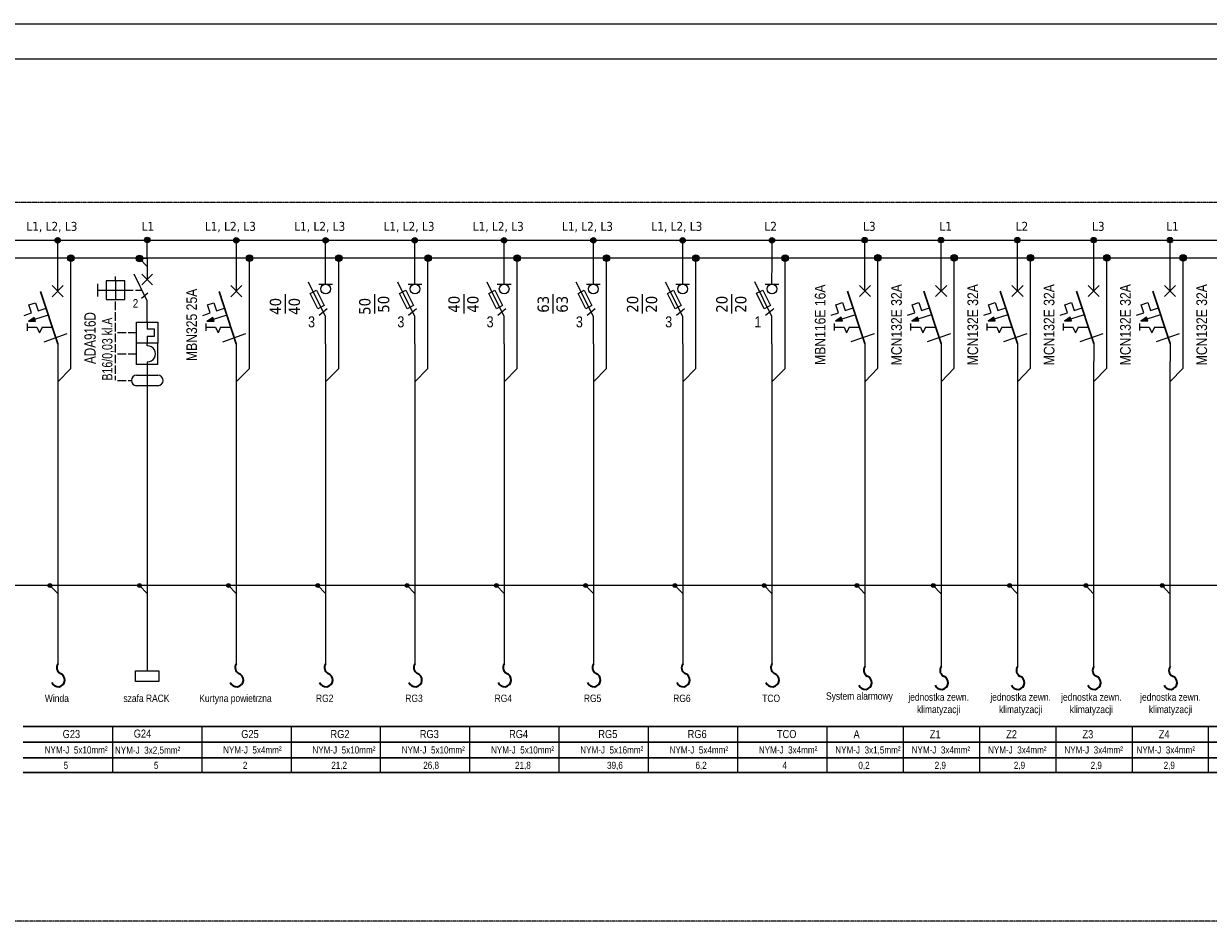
# Model space of a CAD drawing. Header units: millimetres. Extents: x 304 to 148940, y -18 to 215742.
# Tile 31 of 33: x 111460 to 128209, y 203013 to 215695. Entities that reach past the tile are written whole.
import ezdxf
from ezdxf.enums import TextEntityAlignment as Align

# ---------------------------------------------------------------- set-up
doc = ezdxf.new("R2010")
doc.units = ezdxf.units.MM
doc.linetypes.add('1', pattern=[8, 4, -4])
for name, color, linetype in [('# elektryka', 102, 'Continuous'), ('2DE_TXTART', 41, 'Continuous'), ('2DE_TXTCAR', 41, 'Continuous'), ('2DE_TXTFUN', 41, 'Continuous'), ('2DE_TXTLNK', 171, 'Continuous'), ('2DE_TXTMAN', 41, 'Continuous'), ('2DE_TXTNUM', 11, 'Continuous'), ('2DE_TXTORD', 41, 'Continuous'), ('2DE_TXTOTH', 41, 'Continuous'), ('2DE_TXTPFN', 151, 'Continuous'), ('2DE_TXTPIN', 131, 'Continuous'), ('LINIE-ELEKTR.', 1, 'Continuous')]:
    doc.layers.add(name, color=color, linetype=linetype)
for name, color, linetype, lineweight in [('2DE_OBJ_Hager', 7, 'Continuous', 18), ('2DE_TXTFUS', 7, 'Continuous', 9), ('CP_LINENORM', 251, 'Continuous', 25), ('\xa0♦EL - Gniazda', 255, 'Continuous', 35)]:
    doc.layers.add(name, color=color, linetype=linetype, lineweight=lineweight)
doc.styles.add('CP_ATTR', font='ARIALN.TTF')
doc.styles.add('CP_ELATT', font='ARIALN.TTF')
doc.styles.add('CP_ELATT_IT', font='ARIALN.TTF', dxfattribs={"oblique": 15})
doc.styles.add('Proxy_27B6', font='ARIALN.TTF', dxfattribs={"height": 3})
doc.styles.get("Standard").update_dxf_attribs({"font": 'ARIALN.TTF'})
doc.styles.add('Style-Tahoma', font='ARIALN.TTF')

# ---------------------------------------------------------------- blocks, each defined once
blk = doc.blocks.new('WYŁĄCZNIK INSTALACYJNY 1F')
blk.add_hatch(color=256).paths.add_polyline_path([(-26.5, -62.8), (-33.1, -67.3), (-25.1, -67.3), (-25.8, -65)])
for points in [[(0, -33.3), (0, 0)], [(6.2, -39.6), (-6.2, -27.1)], [(6.2, -27.1), (-6.2, -39.6)], [(-37.8, -60.6), (-29.5, -57.8), (-32.5, -48.9), (-25.2, -46.5), (-22.2, -55.4), (-13.2, -52.4)], [(-10.7, -60.3), (-33.2, -67.4)], [(-26.5, -62.8), (-33.1, -67.3)], [(-25.8, -65), (-26.5, -62.8)], [(-25.1, -67.3), (-25.8, -65)], [(-34.4, -69.8), (-34.4, -77.9)], [(-34.4, -73.9), (-23.4, -73.9)], [(-25.1, -67.3), (-33.1, -67.3)], [(-23.4, -73.9), (-20.5, -80.3)], [(-17.7, -73.9), (-20.5, -80.3)], [(-17.7, -73.9), (-6.3, -73.9)], [(-15.4, -90.2), (10.7, -81)], [(-15.3, -90.2), (10.7, -81)], [(-0.1, -92.6), (-0.1, -112.7)]]:
    blk.add_lwpolyline(points)
at = {"lineweight": 30}
blk.add_lwpolyline([(-0.1, -92.6), (-19.5, -33.7)], dxfattribs=at)
blk = doc.blocks.new('W1')
at = {"layer": '\xa0♦EL - Gniazda', "color": 7, "linetype": 'Continuous'}
for centre, radius, start, end in [((-4, 167), 69.9, 20.7942, 253.5889), ((-62, 38), 72.5, 328.4055, 58.4679)]:
    blk.add_arc(centre, radius, start, end, dxfattribs=at)
blk = doc.blocks.new('cpelv_niec07_ns0025')
for p, q in [((0, 7.5), (0, 2.5)), ((-7.5, 2.2), (-7.5, 3.2)), ((0, -2.5), (-3.12, 3.75)), ((-1.25, 1.25), (1.25, 3.75)), ((-1.25, 3.75), (1.25, 1.25)), ((-11.7, 1.5), (-11.7, -1.5)), ((-11.7, 0), (-9.7, 0)), ((-9.7, 0), (-5.3, 0)), ((-7.5, 2.2), (-7.5, -2.2)), ((-5.3, 0), (-3.3, 0)), ((-2.8, 0), (-1.25, 0)), ((-7.5, -4.7), (-7.5, -2.7)), ((-1.36, -1.85), (0.11, -0.65)), ((0, -7.5), (0, -2.5)), ((-7.5, -7.2), (-7.5, -5.2)), ((-7.5, -9.7), (-7.5, -7.7)), ((-2.5, -7.5), (2.5, -7.5)), ((-2.5, -12.5), (-2.5, -7.5)), ((0, -7.5), (0, -9.15)), ((2.5, -7.5), (2.5, -12.5)), ((-7.5, -12.2), (-7.5, -10.2)), ((-7, -10), (-5, -10)), ((-4.5, -10), (-2.5, -10)), ((1.7, -9.15), (0, -9.15)), ((0, -10.85), (1.7, -10.85)), ((0, -10.85), (0, -12.5)), ((1.7, -10.85), (1.7, -9.15)), ((-7.5, -14.7), (-7.5, -12.7)), ((2.5, -12.5), (-2.5, -12.5)), ((-2.5, -17.5), (-2.5, -12.5)), ((0, -13.12), (0, -12.5)), ((2.5, -17.5), (2.5, -12.5)), ((-7.5, -17.2), (-7.5, -15.2)), ((-7, -15), (-5, -15)), ((-4.5, -15), (-2.5, -15)), ((-7.5, -19.7), (-7.5, -17.7)), ((2.5, -17.5), (-2.5, -17.5)), ((0, -16.87), (0, -17.5)), ((0, -17.5), (0, -25)), ((-7.5, -21.2), (-7.5, -20.2)), ((-7, -21.25), (-5, -21.25)), ((-4.5, -21.25), (-3.75, -21.25)), ((-2.5, -20), (2.5, -20)), ((2.5, -22.5), (-2.5, -22.5))]:
    blk.add_line(p, q)
blk.add_lwpolyline([(-9.7, -2.2), (-5.3, -2.2), (-5.3, 2.2), (-9.7, 2.2)], close=True)
for centre, radius, start, end in [((0.06, -15), 1.88, 268.2798, 91.7202), ((-2.5, -21.25), 1.25, 90, 270), ((2.5, -21.25), 1.25, 270, 90)]:
    blk.add_arc(centre, radius, start, end)
at = {"style": 'CP_ATTR'}
blk.add_text('2', height=2, dxfattribs=at).set_placement((-3.4, -4.09))
at = {"linetype": 'ByBlock', "style": 'CP_ELATT_IT', "flags": 9}
for tag in ['VOLTAGE', 'IP', 'CURRENT', 'EL-STATUS', 'POWER', 'PRODUCT-TYPE', 'NUMBER', 'GROUP', 'NAME']:
    blk.add_attdef(tag, (1, 0.94), '', height=0.1, dxfattribs=at)
at = {"layer": '2DE_TXTART', "linetype": 'ByBlock', "style": 'CP_ELATT', "width": 0.9, "flags": 8}
blk.add_attdef('ARTICLE', (3, 5.14), '', height=1.8, dxfattribs=at)
at = {"layer": '2DE_TXTCAR', "linetype": 'ByBlock', "style": 'CP_ELATT', "width": 0.8, "flags": 8}
blk.add_attdef('CHARACTER', text='', height=2.5, dxfattribs=at).set_placement((-9, -6.86), align=Align.RIGHT)
at = {"layer": '2DE_TXTFUN', "linetype": 'ByBlock', "style": 'CP_ELATT', "width": 0.9, "flags": 8}
blk.add_attdef('FUNCTION', (3, -3.86), '', height=1.8, dxfattribs=at)
at = {"layer": '2DE_TXTLNK', "linetype": 'ByBlock', "style": 'CP_ELATT_IT', "oblique": 15, "width": 0.8, "flags": 8}
blk.add_attdef('LINK', text='', height=2.5, dxfattribs=at).set_placement((-9, -10.86), align=Align.RIGHT)
at = {"layer": '2DE_TXTMAN', "linetype": 'ByBlock', "style": 'CP_ELATT', "width": 0.9, "flags": 8}
blk.add_attdef('PRODUCER', (3, 2.14), '', height=1.8, dxfattribs=at)
at = {"layer": '2DE_TXTNUM', "linetype": 'ByBlock', "style": 'CP_ELATT', "width": 0.8, "flags": 8}
blk.add_attdef('TAG', text='', height=2.5, dxfattribs=at).set_placement((-4, 5.14), align=Align.RIGHT)
at = {"layer": '2DE_TXTORD', "linetype": 'ByBlock', "style": 'CP_ELATT', "width": 0.9, "flags": 8}
blk.add_attdef('ORDER-NO', (3, -0.86), '', height=1.8, dxfattribs=at)
at = {"layer": '2DE_TXTOTH', "linetype": 'ByBlock', "style": 'CP_ELATT', "width": 0.9, "flags": 8}
blk.add_attdef('OTHER', (3, -6.86), '', height=1.8, dxfattribs=at)
at = {"layer": '2DE_TXTPFN', "linetype": 'ByBlock', "style": 'CP_ELATT', "width": 0.8, "flags": 8}
blk.add_attdef('CF1', (0.5, 8), '', height=1.8, dxfattribs=at)
blk.add_attdef('CF2', text='', height=1.8, dxfattribs=at).set_placement((0.5, -25.5), align=Align.TOP_LEFT)
at = {"layer": '2DE_TXTPIN', "linetype": 'ByBlock', "style": 'CP_ELATT', "width": 0.8, "flags": 8}
blk.add_attdef('CP1', (-0.8, 5.5), '', height=1.8, rotation=90, dxfattribs=at)
blk.add_attdef('CP2', text='', height=1.8, rotation=90, dxfattribs=at).set_placement((-0.8, -24), align=Align.RIGHT)
blk = doc.blocks.new('cpelv_e07_21_09_N0N5_p1')
for p, q in [((0, 3.38), (0, 7.5)), ((0, -2.5), (-3.12, 3.75)), ((-1.25, 3.38), (1.25, 3.38)), ((-1.16, -2.26), (0.32, -1.06)), ((0, -3.75), (0, -2.5)), ((0, -7.5), (0, -3.75))]:
    blk.add_line(p, q)
blk.add_lwpolyline([(-1.4, -1.1), (-2.8, 1.69), (-1.68, 2.25), (-0.28, -0.54)], close=True)
blk.add_circle((0, 2.5), 0.884)
at = {"style": 'CP_ATTR'}
blk.add_text('3', height=2, dxfattribs=at).set_placement((-3.19, -4.5))
at = {"linetype": 'ByBlock', "style": 'CP_ELATT', "flags": 9}
for tag in ['TEXT_01', 'VOLTAGE', 'PRODUCER', 'IP', 'CURRENT', 'EL-STATUS', 'POWER', 'PRODUCT-TYPE', 'NUMBER', 'GROUP', 'NAME']:
    blk.add_attdef(tag, (1, -1.56), '', height=0.1, dxfattribs=at)
at = {"layer": '2DE_TXTART', "linetype": 'ByBlock', "style": 'CP_ELATT', "width": 0.6, "flags": 8}
for tag, p in [('ARTICLE', (4, 0.55)), ('ARTICLE-1', (4, -2.45)), ('ARTICLE-2', (4, -5.45))]:
    blk.add_attdef(tag, p, '', height=1.8, dxfattribs=at)
at = {"layer": '2DE_TXTCAR', "linetype": 'ByBlock', "style": 'CP_ELATT', "width": 0.6, "flags": 8}
blk.add_attdef('CHARACTER', text='', height=1.8, dxfattribs=at).set_placement((-4, -5.45), align=Align.RIGHT)
at = {"layer": '2DE_TXTFUN', "linetype": 'ByBlock', "style": 'CP_ELATT', "width": 0.6, "flags": 8}
blk.add_attdef('FUNCTION', (4, -8.45), '', height=1.8, dxfattribs=at)
at = {"layer": '2DE_TXTFUS', "linetype": 'ByBlock', "style": 'CP_ELATT', "width": 0.6, "flags": 8}
blk.add_attdef('FUSE_LINK', (4, 3.55), '', height=1.8, dxfattribs=at)
at = {"layer": '2DE_TXTLNK', "linetype": 'ByBlock', "style": 'CP_ELATT_IT', "oblique": 15, "width": 0.6, "flags": 8}
blk.add_attdef('LINK', text='', height=1.8, dxfattribs=at).set_placement((-4, -8.45), align=Align.RIGHT)
at = {"layer": '2DE_TXTNUM', "linetype": 'ByBlock', "style": 'CP_ELATT', "width": 0.6, "flags": 8}
blk.add_attdef('TAG', text='', height=2.5, dxfattribs=at).set_placement((-4, 5.14), align=Align.RIGHT)
at = {"layer": '2DE_TXTORD', "linetype": 'ByBlock', "style": 'CP_ELATT', "width": 0.6, "flags": 8}
blk.add_attdef('ORDER-NO', (4, 6.55), '', height=1.8, dxfattribs=at)
at = {"layer": '2DE_TXTOTH', "linetype": 'ByBlock', "style": 'CP_ELATT', "width": 0.6, "flags": 8}
blk.add_attdef('OTHER', (4, -11.45), '', height=1.8, dxfattribs=at)
at = {"layer": '2DE_TXTPFN', "linetype": 'ByBlock', "style": 'CP_ELATT', "width": 0.6, "flags": 8}
blk.add_attdef('CF1', (0.5, 8), '', height=1.8, dxfattribs=at)
blk.add_attdef('CF2', text='', height=1.8, dxfattribs=at).set_placement((0.5, -8), align=Align.TOP_LEFT)
at = {"layer": '2DE_TXTPIN', "linetype": 'ByBlock', "style": 'CP_ELATT', "width": 0.6, "flags": 8}
blk.add_attdef('CP1', (-0.8, 5.5), '', height=1.8, rotation=90, dxfattribs=at)
blk.add_attdef('CP2', text='', height=1.8, rotation=90, dxfattribs=at).set_placement((-0.8, -5.5), align=Align.RIGHT)

msp = doc.modelspace()

# ---------------------------------------------------------------- hatches: boundary and pattern name
h = msp.add_hatch(color=256)
edge = h.paths.add_edge_path()
edge.add_arc((111941, 212635), 38.3, 0, 360)
h = msp.add_hatch(color=256)
edge = h.paths.add_edge_path()
edge.add_arc((113207, 212641), 38.3, 0, 360)
h = msp.add_hatch(color=256)
edge = h.paths.add_edge_path()
edge.add_arc((113207, 212641), 38.3, 0, 360)
h = msp.add_hatch(color=256)
edge = h.paths.add_edge_path()
edge.add_arc((113207, 212641), 38.3, 0, 360)
h = msp.add_hatch(color=256)
edge = h.paths.add_edge_path()
edge.add_arc((113207, 212641), 38.3, 0, 360)
h = msp.add_hatch(color=256)
edge = h.paths.add_edge_path()
edge.add_arc((113207, 212641), 38.3, 0, 360)
h = msp.add_hatch(color=256)
edge = h.paths.add_edge_path()
edge.add_arc((113207, 212641), 38.3, 0, 360)
h = msp.add_hatch(color=256)
edge = h.paths.add_edge_path()
edge.add_arc((114465, 212635), 38.3, 0, 360)
h = msp.add_hatch(color=256)
edge = h.paths.add_edge_path()
edge.add_arc((115728, 212635), 38.3, 0, 360)
h = msp.add_hatch(color=256)
edge = h.paths.add_edge_path()
edge.add_arc((116990, 212635), 38.3, 0, 360)
h = msp.add_hatch(color=256)
edge = h.paths.add_edge_path()
edge.add_arc((118252, 212635), 38.3, 0, 360)
h = msp.add_hatch(color=256)
edge = h.paths.add_edge_path()
edge.add_arc((119515, 212635), 38.3, 0, 360)
h = msp.add_hatch(color=256)
edge = h.paths.add_edge_path()
edge.add_arc((120777, 212635), 38.3, 0, 360)
h = msp.add_hatch(color=256)
edge = h.paths.add_edge_path()
edge.add_arc((122039, 212635), 38.3, 0, 360)
h = msp.add_hatch(color=256)
edge = h.paths.add_edge_path()
edge.add_arc((123351, 212637), 38.3, 0, 360)
h = msp.add_hatch(color=256)
edge = h.paths.add_edge_path()
edge.add_arc((124430, 212637), 38.3, 0, 360)
h = msp.add_hatch(color=256)
edge = h.paths.add_edge_path()
edge.add_arc((125509, 212637), 38.3, 0, 360)
h = msp.add_hatch(color=256)
edge = h.paths.add_edge_path()
edge.add_arc((126588, 212637), 38.3, 0, 360)
h = msp.add_hatch(color=256)
edge = h.paths.add_edge_path()
edge.add_arc((127667, 212637), 38.3, 0, 360)
h = msp.add_hatch(color=5)
edge = h.paths.add_edge_path()
edge.add_arc((112128, 212383), 46.2, 0, 360)
msp.add_hatch(color=5).paths.add_polyline_path([(113144, 212377, 1), (113052, 212377, 1)])
h = msp.add_hatch(color=5)
edge = h.paths.add_edge_path()
edge.add_arc((114652, 212383), 46.2, 0, 360)
h = msp.add_hatch(color=5)
edge = h.paths.add_edge_path()
edge.add_arc((115915, 212383), 46.2, 0, 360)
h = msp.add_hatch(color=5)
edge = h.paths.add_edge_path()
edge.add_arc((117177, 212383), 46.2, 0, 360)
h = msp.add_hatch(color=5)
edge = h.paths.add_edge_path()
edge.add_arc((118439, 212383), 46.2, 0, 360)
h = msp.add_hatch(color=5)
edge = h.paths.add_edge_path()
edge.add_arc((119702, 212383), 46.2, 0, 360)
h = msp.add_hatch(color=5)
edge = h.paths.add_edge_path()
edge.add_arc((120964, 212383), 46.2, 0, 360)
h = msp.add_hatch(color=5)
edge = h.paths.add_edge_path()
edge.add_arc((122226, 212383), 46.2, 0, 360)
h = msp.add_hatch(color=5)
edge = h.paths.add_edge_path()
edge.add_arc((123538, 212386), 46.2, 0, 360)
h = msp.add_hatch(color=5)
edge = h.paths.add_edge_path()
edge.add_arc((124617, 212386), 46.2, 0, 360)
h = msp.add_hatch(color=5)
edge = h.paths.add_edge_path()
edge.add_arc((125696, 212386), 46.2, 0, 360)
h = msp.add_hatch(color=5)
edge = h.paths.add_edge_path()
edge.add_arc((126775, 212386), 46.2, 0, 360)
h = msp.add_hatch(color=5)
edge = h.paths.add_edge_path()
edge.add_arc((127854, 212386), 46.2, 0, 360)
h = msp.add_hatch(color=3)
edge = h.paths.add_edge_path()
edge.add_arc((111831, 207758), 27.4, 0, 360)
h = msp.add_hatch(color=3)
edge = h.paths.add_edge_path()
edge.add_arc((111831, 207758), 27.4, 0, 360)
h = msp.add_hatch(color=3)
edge = h.paths.add_edge_path()
edge.add_arc((113097, 207758), 27.4, 0, 360)
h = msp.add_hatch(color=3)
edge = h.paths.add_edge_path()
edge.add_arc((113097, 207758), 27.4, 0, 360)
h = msp.add_hatch(color=3)
edge = h.paths.add_edge_path()
edge.add_arc((114356, 207758), 27.4, 0, 360)
h = msp.add_hatch(color=3)
edge = h.paths.add_edge_path()
edge.add_arc((114356, 207758), 27.4, 0, 360)
h = msp.add_hatch(color=3)
edge = h.paths.add_edge_path()
edge.add_arc((115618, 207758), 27.4, 0, 360)
h = msp.add_hatch(color=3)
edge = h.paths.add_edge_path()
edge.add_arc((115618, 207758), 27.4, 0, 360)
h = msp.add_hatch(color=3)
edge = h.paths.add_edge_path()
edge.add_arc((116881, 207758), 27.4, 0, 360)
h = msp.add_hatch(color=3)
edge = h.paths.add_edge_path()
edge.add_arc((116881, 207758), 27.4, 0, 360)
h = msp.add_hatch(color=3)
edge = h.paths.add_edge_path()
edge.add_arc((118143, 207758), 27.4, 0, 360)
h = msp.add_hatch(color=3)
edge = h.paths.add_edge_path()
edge.add_arc((118143, 207758), 27.4, 0, 360)
h = msp.add_hatch(color=3)
edge = h.paths.add_edge_path()
edge.add_arc((119405, 207758), 27.4, 0, 360)
h = msp.add_hatch(color=3)
edge = h.paths.add_edge_path()
edge.add_arc((119405, 207758), 27.4, 0, 360)
h = msp.add_hatch(color=3)
edge = h.paths.add_edge_path()
edge.add_arc((120667, 207758), 27.4, 0, 360)
h = msp.add_hatch(color=3)
edge = h.paths.add_edge_path()
edge.add_arc((120667, 207758), 27.4, 0, 360)
h = msp.add_hatch(color=3)
edge = h.paths.add_edge_path()
edge.add_arc((121930, 207758), 27.4, 0, 360)
h = msp.add_hatch(color=3)
edge = h.paths.add_edge_path()
edge.add_arc((121930, 207758), 27.4, 0, 360)
h = msp.add_hatch(color=3)
edge = h.paths.add_edge_path()
edge.add_arc((123242, 207758), 27.4, 0, 360)
h = msp.add_hatch(color=3)
edge = h.paths.add_edge_path()
edge.add_arc((123242, 207758), 27.4, 0, 360)
h = msp.add_hatch(color=3)
edge = h.paths.add_edge_path()
edge.add_arc((124321, 207758), 27.4, 0, 360)
h = msp.add_hatch(color=3)
edge = h.paths.add_edge_path()
edge.add_arc((124321, 207758), 27.4, 0, 360)
h = msp.add_hatch(color=3)
edge = h.paths.add_edge_path()
edge.add_arc((125400, 207758), 27.4, 0, 360)
h = msp.add_hatch(color=3)
edge = h.paths.add_edge_path()
edge.add_arc((125400, 207758), 27.4, 0, 360)
h = msp.add_hatch(color=3)
edge = h.paths.add_edge_path()
edge.add_arc((126479, 207758), 27.4, 0, 360)
h = msp.add_hatch(color=3)
edge = h.paths.add_edge_path()
edge.add_arc((126479, 207758), 27.4, 0, 360)
h = msp.add_hatch(color=3)
edge = h.paths.add_edge_path()
edge.add_arc((127558, 207758), 27.4, 0, 360)
h = msp.add_hatch(color=3)
edge = h.paths.add_edge_path()
edge.add_arc((127558, 207758), 27.4, 0, 360)

# ---------------------------------------------------------------- linework, layer by layer
at = {"layer": '# elektryka', "color": 7}
for p, q in [((115156, 211872, 62149), (115156, 211602, 62149)), ((116419, 211872, 62149), (116419, 211602, 62149)), ((117681, 211872, 62149), (117681, 211602, 62149)), ((118943, 211872, 62149), (118943, 211602, 62149)), ((120206, 211872, 62149), (120206, 211602, 62149)), ((121468, 211872, 62149), (121468, 211602, 62149))]:
    msp.add_line(p, q, dxfattribs=at)
at = {"layer": '# elektryka', "color": 1, "elevation": 108430}
msp.add_lwpolyline([(113040, 206553), (113373, 206553), (113373, 206401), (113040, 206401)], close=True, dxfattribs=at)
for p, q in [((60927, 212637, 108468), (147524, 212637, 108468)), ((111942, 212336, 108487), (111942, 212635, 108487)), ((113207, 212380, 108429), (113207, 212635, 108429)), ((114467, 212336, 108487), (114467, 212635, 108487)), ((115729, 212336, 108487), (115729, 212635, 108487)), ((116991, 212336, 108487), (116991, 212635, 108487)), ((118254, 212336, 108487), (118254, 212635, 108487)), ((119516, 212336, 108487), (119516, 212635, 108487)), ((120778, 212336, 108487), (120778, 212635, 108487)), ((122041, 212336, 108487), (122041, 212635, 108487)), ((123353, 212339, 108468), (123353, 212638, 108468)), ((124432, 212339, 108468), (124432, 212638, 108468)), ((125511, 212339, 108468), (125511, 212638, 108468)), ((126590, 212339, 108468), (126590, 212638, 108468)), ((127669, 212339, 108468), (127669, 212638, 108468)), ((122040, 212017, 108487), (122041, 212336, 108487)), ((122040, 211560, 108487), (121798, 212046, 108487)), ((121943, 212017, 108487), (122137, 212017, 108487)), ((121950, 211579, 108487), (122064, 211672, 108487)), ((122040, 211463, 108487), (122040, 211560, 108487)), ((122039, 211173, 108487), (122040, 211463, 108487))]:
    msp.add_line(p, q)
at = {"color": 5}
for p, q in [((60891, 212386, 108472), (147524, 212386, 108472)), ((112127, 210821, 108718), (112127, 212385, 108283)), ((114652, 210821, 108718), (114652, 212385, 108283)), ((115914, 210821, 108718), (115914, 212385, 108283)), ((117176, 210821, 108718), (117176, 212385, 108283)), ((118439, 210821, 108718), (118438, 212385, 108283)), ((119701, 210821, 108718), (119701, 212385, 108283)), ((120963, 210821, 108718), (120963, 212385, 108283)), ((122226, 210821, 108718), (122225, 212385, 108283)), ((123538, 210828, 108697), (123537, 212388, 108263)), ((124617, 210828, 108697), (124616, 212388, 108263)), ((125696, 210828, 108697), (125695, 212388, 108263)), ((126775, 210828, 108697), (126774, 212388, 108263)), ((127854, 210828, 108697), (127853, 212388, 108263)), ((111941, 210634, 108485), (112127, 210826, 108717)), ((114465, 210634, 108485), (114652, 210826, 108717)), ((115728, 210634, 108485), (115914, 210826, 108717)), ((116990, 210634, 108485), (117176, 210826, 108717)), ((118252, 210634, 108485), (118439, 210826, 108717)), ((119515, 210634, 108485), (119701, 210826, 108717)), ((120777, 210634, 108485), (120963, 210826, 108717)), ((122039, 210634, 108485), (122226, 210826, 108717)), ((123351, 210636, 108465), (123538, 210828, 108697)), ((124430, 210636, 108465), (124617, 210828, 108697)), ((125509, 210636, 108465), (125696, 210828, 108697)), ((126588, 210636, 108465), (126775, 210828, 108697)), ((127667, 210636, 108465), (127854, 210828, 108697))]:
    msp.add_line(p, q, dxfattribs=at)
at = {"color": 3}
msp.add_line((63479, 207760, 108341), (147310, 207760, 108341), dxfattribs=at)
at = {"lineweight": 30}
for p, q in [((112715, 205764, 108419), (111453, 205764, 108419)), ((113978, 205764, 108419), (112715, 205764, 108419)), ((115240, 205764, 108419), (113978, 205764, 108419)), ((116502, 205764, 108419), (115240, 205764, 108419)), ((117765, 205764, 108419), (116502, 205764, 108419)), ((119027, 205764, 108419), (117765, 205764, 108419)), ((120289, 205764, 108419), (119027, 205764, 108419)), ((121551, 205764, 108419), (120289, 205764, 108419)), ((122814, 205764, 108419), (121551, 205764, 108419)), ((123893, 205764, 108419), (122814, 205764, 108419)), ((124972, 205764, 108419), (123893, 205764, 108419)), ((126051, 205764, 108419), (124972, 205764, 108419)), ((127130, 205764, 108419), (126051, 205764, 108419)), ((128209, 205764, 108419), (127130, 205764, 108419)), ((129288, 205764, 108419), (128209, 205764, 108419)), ((111452, 205546, 108428), (112714, 205546, 108439)), ((112714, 205546, 108428), (113977, 205546, 108439)), ((113977, 205546, 108428), (115239, 205546, 108439)), ((115239, 205546, 108428), (116501, 205546, 108439)), ((116501, 205546, 108428), (117764, 205546, 108439)), ((117764, 205546, 108428), (119026, 205546, 108439)), ((119026, 205546, 108428), (120288, 205546, 108439)), ((120288, 205546, 108428), (121551, 205546, 108439)), ((121551, 205546, 108428), (122813, 205546, 108439)), ((122813, 205546, 108428), (123893, 205546, 108436)), ((123892, 205546, 108428), (124972, 205546, 108436)), ((124971, 205546, 108428), (126051, 205546, 108436)), ((126050, 205546, 108428), (127130, 205546, 108436)), ((127129, 205546, 108428), (128209, 205546, 108436)), ((128208, 205546, 108428), (129288, 205546, 108436)), ((111452, 205324, 108428), (112714, 205324, 108439)), ((112714, 205324, 108428), (113977, 205324, 108439)), ((113977, 205324, 108428), (115239, 205324, 108439)), ((115239, 205324, 108428), (116501, 205324, 108439)), ((116501, 205324, 108428), (117764, 205324, 108439)), ((117764, 205324, 108428), (119026, 205324, 108439)), ((119026, 205324, 108428), (120288, 205324, 108439)), ((120288, 205324, 108428), (121551, 205324, 108439)), ((121551, 205324, 108428), (122813, 205324, 108439)), ((122813, 205324, 108428), (123893, 205324, 108437)), ((123892, 205324, 108428), (124972, 205324, 108437)), ((124971, 205324, 108428), (126051, 205324, 108437)), ((126050, 205324, 108428), (127130, 205324, 108437)), ((127129, 205324, 108428), (128209, 205324, 108437)), ((128208, 205324, 108428), (129288, 205324, 108437)), ((111453, 205116, 108419), (112715, 205116, 108441)), ((112715, 205116, 108419), (113978, 205116, 108441)), ((113978, 205116, 108419), (115240, 205116, 108441)), ((115240, 205116, 108419), (116502, 205116, 108441)), ((116502, 205116, 108419), (117765, 205116, 108441)), ((117765, 205116, 108419), (119027, 205116, 108441)), ((119027, 205116, 108419), (120289, 205116, 108441)), ((120289, 205116, 108419), (121551, 205116, 108441)), ((121551, 205116, 108419), (122814, 205116, 108441)), ((122814, 205116, 108419), (123893, 205116, 108419)), ((123893, 205116, 108419), (124972, 205116, 108419)), ((124972, 205116, 108419), (126051, 205116, 108419)), ((126051, 205116, 108419), (127130, 205116, 108419)), ((127130, 205116, 108419), (128209, 205116, 108419)), ((128209, 205116, 108419), (129288, 205116, 108419))]:
    msp.add_line(p, q, dxfattribs=at)
at = {"linetype": '1', "elevation": 64042}
msp.add_lwpolyline([(60501, 213173), (147901, 213173), (147901, 203013), (60501, 203013)], close=True, dxfattribs=at)
at = {"color": 5, "lineweight": 15, "elevation": 108429}
msp.add_lwpolyline([(113207, 212380), (113097, 212380), (113207, 212264)], dxfattribs=at)
at = {"elevation": 108487}
msp.add_lwpolyline([(121931, 211669), (121823, 211886), (121910, 211929), (122018, 211712)], close=True, dxfattribs=at)
at = {"color": 3, "lineweight": 15}
for points, elevation in [([(111941, 207758), (111831, 207758), (111941, 207643)], 108428), ([(113207, 207758), (113097, 207758), (113207, 207643)], 108406), ([(114465, 207758), (114356, 207758), (114465, 207643)], 108428), ([(115728, 207758), (115618, 207758), (115728, 207643)], 108428), ([(116990, 207758), (116881, 207758), (116990, 207643)], 108428), ([(118252, 207758), (118143, 207758), (118252, 207643)], 108428), ([(119515, 207758), (119405, 207758), (119515, 207643)], 108428), ([(120777, 207758), (120667, 207758), (120777, 207643)], 108428), ([(122039, 207758), (121930, 207758), (122039, 207643)], 108428), ([(123351, 207758), (123242, 207758), (123351, 207642)], 108413), ([(124430, 207758), (124321, 207758), (124430, 207642)], 108413), ([(125509, 207758), (125400, 207758), (125509, 207642)], 108413), ([(126588, 207758), (126479, 207758), (126588, 207642)], 108413), ([(127667, 207758), (127558, 207758), (127667, 207642)], 108413)]:
    msp.add_lwpolyline(points, dxfattribs=dict(at, elevation=elevation))
at = {"elevation": 108419}
for points in [[(112715, 205764), (112715, 205116)], [(112715, 205764), (112715, 205116)], [(113978, 205764), (113978, 205116)], [(115240, 205764), (115240, 205116)], [(116502, 205764), (116502, 205116)], [(117765, 205764), (117765, 205116)], [(119027, 205764), (119027, 205116)], [(120289, 205764), (120289, 205116)], [(121551, 205764), (121551, 205116)], [(122814, 205764), (122814, 205116)], [(123893, 205764), (123893, 205116)], [(124972, 205764), (124972, 205116)], [(126051, 205764), (126051, 205116)], [(127130, 205764), (127130, 205116)], [(128209, 205764), (128209, 205116)]]:
    msp.add_lwpolyline(points, dxfattribs=at)
for centre, radius in [((111941, 212635, 108487), 38.3), ((111941, 212635, 108487), 38.3), ((113207, 212641, 108426), 38.3), ((113207, 212641, 108428), 38.3), ((113207, 212641, 108428), 38.3), ((113207, 212641, 108486), 38.3), ((113207, 212641, 108487), 38.3), ((113207, 212641, 108487), 38.3), ((114465, 212635, 108487), 38.3), ((114465, 212635, 108487), 38.3), ((115728, 212635, 108487), 38.3), ((115728, 212635, 108487), 38.3), ((116990, 212635, 108487), 38.3), ((116990, 212635, 108487), 38.3), ((118252, 212635, 108487), 38.3), ((118252, 212635, 108487), 38.3), ((119515, 212635, 108487), 38.3), ((119515, 212635, 108487), 38.3), ((120777, 212635, 108487), 38.3), ((120777, 212635, 108487), 38.3), ((122039, 212635, 108487), 38.3), ((122039, 212635, 108487), 38.3), ((123351, 212637, 108464), 38.3), ((123351, 212637, 108464), 38.3), ((124430, 212637, 108464), 38.3), ((124430, 212637, 108464), 38.3), ((125509, 212637, 108464), 38.3), ((125509, 212637, 108464), 38.3), ((126588, 212637, 108464), 38.3), ((126588, 212637, 108464), 38.3), ((127667, 212637, 108464), 38.3), ((127667, 212637, 108464), 38.3), ((122040, 211948, 108487), 68.6)]:
    msp.add_circle(centre, radius)
at = {"color": 5}
for centre in [(112128, 212383, 108499), (113098, 212377, 108645), (114652, 212383, 108499), (115915, 212383, 108499), (117177, 212383, 108499), (118439, 212383, 108499), (119702, 212383, 108499), (120964, 212383, 108499), (122226, 212383, 108499), (123538, 212386, 108468), (124617, 212386, 108468), (125696, 212386, 108468), (126775, 212386, 108468), (127854, 212386, 108468)]:
    msp.add_circle(centre, 46.2, dxfattribs=at)
at = {"color": 3}
for centre in [(111831, 207758, 108425), (111831, 207758, 108428), (113097, 207758, 108403), (113097, 207758, 108406), (114356, 207758, 108425), (114356, 207758, 108428), (115618, 207758, 108425), (115618, 207758, 108428), (116881, 207758, 108425), (116881, 207758, 108428), (118143, 207758, 108425), (118143, 207758, 108428), (119405, 207758, 108425), (119405, 207758, 108428), (120667, 207758, 108425), (120667, 207758, 108428), (121930, 207758, 108425), (121930, 207758, 108428), (123242, 207758, 108410), (123242, 207758, 108413), (124321, 207758, 108410), (124321, 207758, 108413), (125400, 207758, 108410), (125400, 207758, 108413), (126479, 207758, 108410), (126479, 207758, 108413), (127558, 207758, 108410), (127558, 207758, 108413)]:
    msp.add_circle(centre, 27.4, dxfattribs=at)
at = {"layer": 'CP_LINENORM', "linetype": 'Continuous'}
msp.add_line((57120, 215695, 108468), (148940, 215695, 108468), dxfattribs=at)
at = {"layer": 'CP_LINENORM'}
msp.add_line((148440, 215195, 108468), (58620, 215195, 108468), dxfattribs=at)
at = {"layer": 'LINIE-ELEKTR.'}
for p, q in [((115728, 211173, 108487), (115728, 206651, 108435)), ((116990, 211173, 108487), (116990, 206651, 108435)), ((118252, 211173, 108487), (118252, 206651, 108435)), ((119515, 211173, 108487), (119515, 206651, 108435)), ((120777, 211173, 108487), (120777, 206651, 108435)), ((122039, 211173, 108487), (122039, 206651, 108435)), ((111941, 210919, 108487), (111941, 206651, 108435)), ((114465, 210919, 108487), (114465, 206651, 108435)), ((123351, 210922, 108468), (123351, 206613, 108416)), ((124430, 210922, 108468), (124430, 206613, 108416)), ((125509, 210922, 108468), (125509, 206613, 108416)), ((126588, 210922, 108468), (126588, 206613, 108416)), ((127667, 210922, 108468), (127667, 206613, 108416)), ((113207, 210430, 108429), (113205, 206553, 108430))]:
    msp.add_line(p, q, dxfattribs=at)

# ---------------------------------------------------------------- block references
at = {"xscale": 12.57396522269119, "yscale": 12.57396522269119, "zscale": 12.57396522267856}
for p in [(111942, 212336, 108487), (114467, 212336, 108487), (123353, 212339, 108468), (124432, 212339, 108468), (125511, 212339, 108468), (126590, 212339, 108468), (127669, 212339, 108468)]:
    msp.add_blockref('WYŁĄCZNIK INSTALACYJNY 1F', p, dxfattribs=at)
at = {"layer": '2DE_OBJ_Hager'}
ref = msp.add_blockref('cpelv_niec07_ns0025', (113207, 211930, 108429), dxfattribs=dict(at, xscale=60, yscale=60, zscale=60))
ref.add_attrib('ORDER-NO', 'ADA916D', (112478, 210887, 108429), dxfattribs={"layer": '2DE_TXTORD', "color": 7, "linetype": 'ByBlock', "height": 160, "rotation": 90, "style": 'CP_ELATT', "width": 0.9, "flags": 8})
ref.add_attrib('ARTICLE', 'B16/0,03 kl.A', (112714, 210653, 108429), dxfattribs={"layer": '2DE_TXTART', "color": 7, "linetype": 'ByBlock', "height": 145, "rotation": 90, "style": 'CP_ELATT', "width": 0.9, "flags": 8})
at = {"layer": '2DE_OBJ_Hager', "xscale": 77.58437366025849, "yscale": 77.58437366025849, "zscale": 77.58437366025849, "rotation": 359.9304299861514}
for p in [(115728, 211754, 108487), (116991, 211754, 108487), (118253, 211754, 108487), (119515, 211754, 108487), (120778, 211754, 108487)]:
    msp.add_blockref('cpelv_e07_21_09_N0N5_p1', p, dxfattribs=at)
at = {"layer": '\xa0♦EL - Gniazda', "color": 7, "xscale": 1.368138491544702, "yscale": 1.368138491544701, "zscale": 1.368138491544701, "rotation": 180}
for p in [(111941, 206651, 108435), (114465, 206651, 108435), (115728, 206651, 108435), (116990, 206651, 108435), (118252, 206651, 108435), (119515, 206651, 108435), (120777, 206651, 108435), (122039, 206651, 108435), (123351, 206613, 108416), (124430, 206613, 108416), (125509, 206613, 108416), (126588, 206613, 108416), (127667, 206613, 108416)]:
    msp.add_blockref('W1', p, dxfattribs=at)

# ---------------------------------------------------------------- texts
at = {"style": 'CP_ATTR'}
msp.add_text('1', height=155, rotation=359.9304, dxfattribs=at).set_placement((121792, 211405, 108487))
at = {"style": 'Proxy_27B6'}
for s, height, p in [('G23', 113.8, (112011, 205602, 108412)), ('G24', 113.8, (113016, 205608, 108432)), ('G25', 113.8, (114536, 205602, 108412)), ('RG2', 113.8, (115798, 205602, 108412)), ('RG3', 113.8, (117061, 205602, 108412)), ('RG4', 113.8, (118323, 205602, 108412)), ('RG5', 113.8, (119585, 205602, 108412)), ('RG6', 113.8, (120848, 205602, 108412)), ('TCO', 113.8, (122110, 205602, 108412)), ('A', 114, (123193, 205599, 108432)), ('Z1', 113.8, (124272, 205599, 108432)), ('Z2', 113.8, (125351, 205599, 108432)), ('Z3', 113.8, (126430, 205599, 108432)), ('Z4', 113.8, (127509, 205599, 108432))]:
    msp.add_text(s, height=height, dxfattribs=at).set_placement(p)
at = {"attachment_point": 1}
for s, insert, char_height, width in [('{\\fTahoma|b0|i0|c0|p34;L\\fTahoma|b0|i0|c238|p34;1, L2, L3}', (111498, 212895, 62179), 126, 813.48), ('\\fTahoma|b0|i0|c0|p34;L\\fTahoma|b0|i0|c238|p34;1', (113127, 212895, 62179), 126, 813.48), ('{\\fTahoma|b0|i0|c0|p34;L\\fTahoma|b0|i0|c238|p34;1, L2, L3}', (114022, 212895, 62179), 126, 813.48), ('{\\fTahoma|b0|i0|c0|p34;L\\fTahoma|b0|i0|c238|p34;1, L2, L3}', (115285, 212895, 62179), 126, 813.48), ('{\\fTahoma|b0|i0|c0|p34;L\\fTahoma|b0|i0|c238|p34;1, L2, L3}', (116547, 212895, 62179), 126, 813.48), ('{\\fTahoma|b0|i0|c0|p34;L\\fTahoma|b0|i0|c238|p34;1, L2, L3}', (117809, 212895, 62179), 126, 813.48), ('{\\fTahoma|b0|i0|c0|p34;L\\fTahoma|b0|i0|c238|p34;1, L2, L3}', (119071, 212895, 62179), 126, 813.48), ('{\\fTahoma|b0|i0|c0|p34;L\\fTahoma|b0|i0|c238|p34;1, L2, L3}', (120334, 212895, 62179), 126, 813.48), ('\\fTahoma|b0|i0|c0|p34;L2', (121933, 212895, 62179), 126, 813.48), ('\\fTahoma|b0|i0|c0|p34;L\\fTahoma|b0|i0|c238|p34;3', (123328, 212895, 62179), 126, 813.48), ('\\fTahoma|b0|i0|c0|p34;L\\fTahoma|b0|i0|c238|p34;1', (124407, 212895, 62179), 126, 813.48), ('\\fTahoma|b0|i0|c0|p34;L2', (125486, 212895, 62179), 126, 813.48), ('\\fTahoma|b0|i0|c0|p34;L\\fTahoma|b0|i0|c238|p34;3', (126565, 212895, 62179), 126, 813.48), ('\\fTahoma|b0|i0|c0|p34;L\\fTahoma|b0|i0|c238|p34;1', (127613, 212895, 62179), 126, 813.48), ('NYM-J  5x10mm²', (111756, 205484, 108420), 100, 1887.75), ('NYM-J  3x2,5mm²', (112750, 205481, 108202), 100, 1887.75), ('NYM-J  5x4mm²', (114280, 205484, 108420), 100, 1887.75), ('NYM-J  5x10mm²', (115542, 205484, 108420), 100, 1887.75), ('NYM-J  5x10mm²', (116805, 205484, 108420), 100, 1887.75), ('NYM-J  5x10mm²', (118067, 205484, 108420), 100, 1887.75), ('NYM-J  5x16mm²', (119329, 205484, 108420), 100, 1887.75), ('NYM-J  5x4mm²', (120592, 205484, 108420), 100, 1887.75), ('NYM-J  3x4mm²', (121854, 205484, 108420), 100, 1887.75), ('NYM-J  3x1,5mm²', (122935, 205484, 108419), 100, 1887.75), ('NYM-J  3x4mm²', (124014, 205484, 108419), 100, 1887.75), ('NYM-J  3x4mm²', (125094, 205484, 108419), 100, 1887.75), ('NYM-J  3x4mm²', (126174, 205484, 108419), 100, 1887.75), ('NYM-J  3x4mm²', (127194, 205484, 108419), 100, 1887.75), ('5', (112025, 205267, 108419), 100, 1887.75), ('5', (113301, 205267, 108419), 100, 1887.75), ('2', (114559, 205267, 108419), 100, 1887.75), ('21,2', (115809, 205267, 108419), 100, 1887.75), ('26,8', (117109, 205267, 108419), 100, 1887.75), ('21,8', (118407, 205267, 108419), 100, 1887.75), ('39,6', (119708, 205267, 108419), 100, 1887.75), ('6,2', (120958, 205267, 108419), 100, 1887.75), ('4', (122187, 205267, 108419), 100, 1887.75), ('0,2', (123261, 205267, 108419), 100, 1887.75), ('2,9', (124340, 205267, 108419), 100, 1887.75), ('2,9', (125459, 205267, 108419), 100, 1887.75), ('2,9', (126545, 205267, 108419), 100, 1887.75), ('2,9', (127577, 205267, 108419), 100, 1887.75)]:
    msp.add_mtext(s, dxfattribs=dict(at, insert=insert, char_height=char_height, width=width))
at = {"attachment_point": 5, "rotation": 90}
for s, insert, char_height, width in [('MBN116E 16A', (122722, 211442, 62179), 150, 1495.28), ('MCN132E 32A', (123801, 211442, 62179), 150, 1495.28), ('MCN132E 32A', (124880, 211442, 62179), 150, 1495.28), ('MCN132E 32A', (125959, 211442, 62179), 150, 1495.28), ('MCN132E 32A', (127038, 211442, 62179), 150, 1495.28), ('MCN132E 32A', (128117, 211442, 62179), 150, 1495.28), ('MBN325 25A', (113836, 211440, 62198), 150, 1495.28), ('\\fTahoma|b0|i0|c238|p34;40\\P40', (115154, 211701, 62171), 160, 1596.46), ('\\fTahoma|b0|i0|c238|p34;50\\P 50', (116417, 211701, 62171), 160, 1596.46), ('\\fTahoma|b0|i0|c238|p34; 40\\P 40', (117679, 211701, 62171), 160, 1596.46), ('\\fTahoma|b0|i0|c238|p34; 63\\P 63', (118941, 211701, 62171), 160, 1596.46), ('\\fTahoma|b0|i0|c238|p34; 20\\P 20', (120204, 211701, 62171), 160, 1596.46), ('\\fTahoma|b0|i0|c238|p34; 20\\P 20', (121466, 211701, 62171), 160, 1596.46)]:
    msp.add_mtext(s, dxfattribs=dict(at, insert=insert, char_height=char_height, width=width))
at = {"attachment_point": 2, "style": 'Style-Tahoma'}
for s, insert, char_height, width in [('Winda', (111929, 206216, 108435), 104.4, 1506.93), ('szafa RACK', (113195, 206216, 108430), 104.4, 1506.93), ('Kurtyna powietrzna', (114454, 206216, 108435), 104.39, 1506.93), ('RG2', (115716, 206216, 108435), 104.4, 1506.93), ('RG3', (116979, 206216, 108435), 104.4, 1506.93), ('RG4', (118241, 206216, 108435), 104.4, 1506.93), ('RG5', (119503, 206216, 108435), 104.4, 1506.93), ('RG6', (120766, 206216, 108435), 104.4, 1506.93), ('TCO', (122028, 206216, 108435), 104.4, 1506.93), ('System alarmowy', (123276, 206248, 108395), 104.39, 1506.93), ('\\Pjednostka zewn. klimatyzacji', (124396, 206407, 108395), 104.39, 1198.44), ('\\Pjednostka zewn. klimatyzacji', (125555, 206407, 108395), 104.39, 1198.44), ('\\Pjednostka zewn. klimatyzacji', (126556, 206407, 108395), 104.39, 1198.44), ('\\Pjednostka zewn. klimatyzacji', (127674, 206407, 108395), 104.39, 1198.44)]:
    msp.add_mtext(s, dxfattribs=dict(at, insert=insert, char_height=char_height, width=width))

doc.saveas('drawing.dxf')
